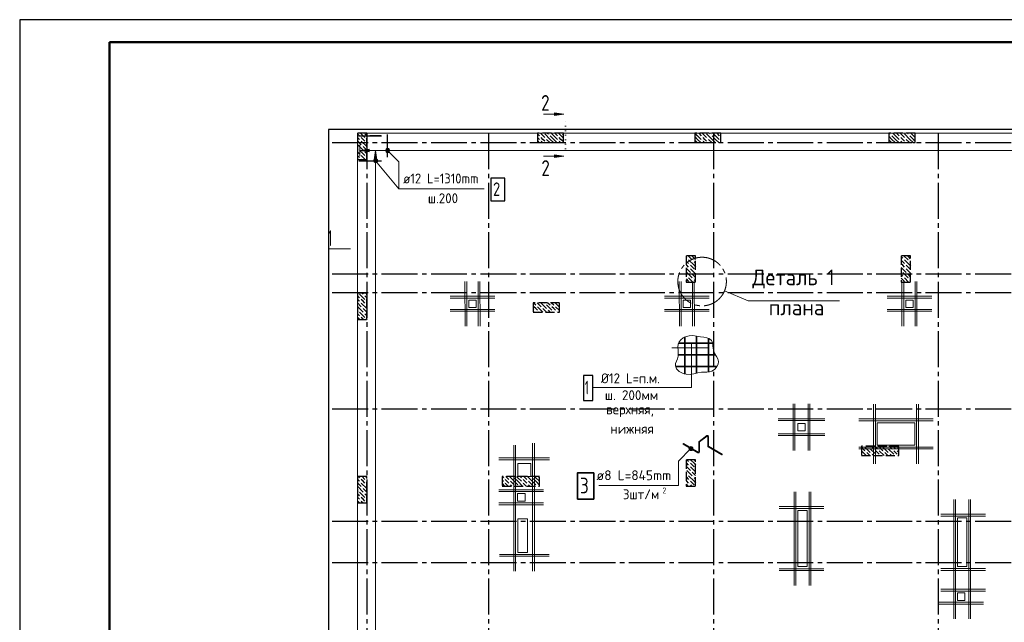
# Model space of a CAD drawing. Header units: millimetres. Extents: x 0 to 50400, y 0 to 35640.
# Tile 3 of 10: x 0 to 26276, y 19567 to 35640. Entities that reach past the tile are written whole.
import ezdxf

# ---------------------------------------------------------------- set-up
doc = ezdxf.new("R2010")
doc.units = ezdxf.units.MM
for name, pattern in [('______2', [324, 240, -84]), ('______5', [1320, 960, -120, 120, -120]), ('______9', [120, 0, -120])]:
    doc.linetypes.add(name, pattern=pattern)
for name, color, linetype, lineweight in [('Standard', 7, 'Continuous', 25), ('ЖБ Перекрытие верхний уровень_1', 7, 'Continuous', 35), ('ЖБ Пилон', 7, 'Continuous', 35), ('Общий01', 7, 'Continuous', 13), ('Общий02', 7, 'Continuous', 18), ('Позиционная метка номер позиции', 7, 'Continuous', 13), ('Тени', 7, 'Continuous', 13)]:
    doc.layers.add(name, color=color, linetype=linetype, lineweight=lineweight)
doc.layers.add('Обрамление П-обр. равн.', color=7, linetype='Continuous', lineweight=25, true_color=0x5f1e0f)
doc.layers.add('Оси', color=7, linetype='______5', true_color=0x656565)
doc.styles.add('ISOCPEUR', font='txt')

msp = doc.modelspace()

# ---------------------------------------------------------------- hatches: boundary and pattern name
at = {"layer": 'ЖБ Пилон', "linetype": 'Continuous', "lineweight": -3, "transparency": 33554687}
for points in [[(9087, 32521), (9092, 32526), (9096, 32521), (9092, 32516)], [(9087, 32425), (9092, 32430), (9096, 32425), (9092, 32421)], [(9231, 32473), (9236, 32478), (9240, 32473), (9236, 32468)], [(9231, 32377), (9236, 32382), (9240, 32377), (9236, 32372)], [(13887, 32521), (13892, 32526), (13896, 32521), (13892, 32516)], [(13887, 32425), (13892, 32430), (13896, 32425), (13892, 32421)], [(14031, 32473), (14036, 32478), (14040, 32473), (14036, 32468)], [(14031, 32377), (14036, 32382), (14040, 32377), (14036, 32372)], [(14127, 32569), (14132, 32574), (14136, 32569), (14132, 32564)], [(14367, 32521), (14372, 32526), (14376, 32521), (14372, 32516)], [(14367, 32425), (14372, 32430), (14376, 32425), (14372, 32421)], [(14511, 32473), (14515, 32478), (14515, 32469)], [(14511, 32377), (14515, 32382), (14515, 32373)], [(18207, 32521), (18212, 32526), (18216, 32521), (18212, 32516)], [(18207, 32425), (18212, 32430), (18216, 32425), (18212, 32421)], [(18351, 32473), (18356, 32478), (18360, 32473), (18356, 32468)], [(18351, 32377), (18356, 32382), (18360, 32377), (18356, 32372)], [(18447, 32569), (18452, 32574), (18456, 32569), (18452, 32564)], [(18687, 32521), (18692, 32526), (18696, 32521), (18692, 32516)], [(18687, 32425), (18692, 32430), (18696, 32425), (18692, 32421)], [(23247, 32569), (23252, 32574), (23256, 32569), (23252, 32564)], [(23487, 32521), (23492, 32526), (23496, 32521), (23492, 32516)], [(23487, 32425), (23492, 32430), (23496, 32425), (23492, 32421)], [(23631, 32473), (23636, 32478), (23640, 32473), (23636, 32468)], [(23631, 32377), (23636, 32382), (23640, 32377), (23636, 32372)], [(23727, 32569), (23732, 32574), (23736, 32569), (23732, 32564)], [(9039, 32185), (9044, 32190), (9048, 32185), (9044, 32181)], [(9135, 32281), (9140, 32286), (9144, 32281), (9140, 32276)], [(9183, 32137), (9188, 32142), (9192, 32137), (9188, 32132)], [(9087, 32041), (9092, 32046), (9096, 32041), (9092, 32036)], [(9087, 31945), (9092, 31950), (9096, 31945), (9092, 31941)], [(9231, 31993), (9236, 31998), (9240, 31993), (9236, 31988)], [(17823, 29257), (17828, 29262), (17832, 29257), (17828, 29252)], [(17967, 29209), (17972, 29214), (17976, 29209), (17972, 29204)], [(23583, 29257), (23588, 29262), (23592, 29257), (23588, 29252)], [(23727, 29209), (23732, 29214), (23736, 29209), (23732, 29204)], [(17871, 29113), (17876, 29118), (17880, 29113), (17876, 29108)], [(17871, 29017), (17876, 29022), (17880, 29017), (17876, 29012)], [(18015, 28969), (18020, 28974), (18024, 28969), (18020, 28964)], [(23535, 28921), (23540, 28926), (23544, 28921), (23540, 28916)], [(23631, 29113), (23636, 29118), (23640, 29113), (23636, 29108)], [(23631, 29017), (23636, 29022), (23640, 29017), (23636, 29012)], [(23775, 28969), (23775, 28970), (23775, 28969)], [(17823, 28777), (17828, 28782), (17832, 28777), (17828, 28772)], [(17919, 28873), (17924, 28878), (17928, 28873), (17924, 28868)], [(17967, 28729), (17972, 28734), (17976, 28729), (17972, 28724)], [(23583, 28777), (23588, 28782), (23592, 28777), (23588, 28772)], [(23679, 28873), (23684, 28878), (23688, 28873), (23684, 28868)], [(23727, 28729), (23732, 28734), (23736, 28729), (23732, 28724)], [(9045, 28342), (9044, 28341), (9042, 28342)], [(9087, 28201), (9092, 28206), (9096, 28201), (9092, 28196)], [(9183, 28297), (9188, 28302), (9192, 28297), (9188, 28292)], [(9231, 28153), (9236, 28158), (9240, 28153), (9236, 28148)], [(9039, 27865), (9044, 27870), (9048, 27865), (9044, 27861)], [(9087, 28105), (9092, 28110), (9096, 28105), (9092, 28101)], [(9135, 27961), (9140, 27966), (9144, 27961), (9140, 27956)], [(9231, 28057), (9236, 28062), (9240, 28057), (9236, 28052)], [(13743, 27865), (13748, 27870), (13752, 27865), (13748, 27861)], [(13791, 28009), (13796, 28014), (13800, 28009), (13796, 28004)], [(13839, 27865), (13844, 27870), (13848, 27865), (13844, 27861)], [(13935, 27961), (13940, 27966), (13944, 27961), (13940, 27956)], [(14031, 28057), (14036, 28062), (14040, 28057), (14036, 28052)], [(14079, 27913), (14084, 27918), (14088, 27913), (14084, 27908)], [(14175, 28009), (14180, 28014), (14184, 28009), (14180, 28004)], [(14223, 27865), (14228, 27870), (14232, 27865), (14228, 27861)], [(14271, 28009), (14276, 28014), (14280, 28009), (14276, 28004)], [(14319, 27865), (14324, 27870), (14328, 27865), (14324, 27861)], [(9087, 27721), (9092, 27726), (9096, 27721), (9092, 27716)], [(9183, 27817), (9188, 27822), (9192, 27817), (9188, 27812)], [(9231, 27673), (9236, 27678), (9240, 27673), (9236, 27668)], [(22533, 24262), (22532, 24261), (22530, 24262)], [(22671, 24217), (22676, 24222), (22680, 24217), (22676, 24212)], [(22815, 24169), (22820, 24174), (22824, 24169), (22820, 24165)], [(22911, 24169), (22916, 24174), (22920, 24169), (22916, 24165)], [(23013, 24262), (23012, 24261), (23010, 24262)], [(23151, 24217), (23156, 24222), (23160, 24217), (23156, 24212)], [(23295, 24169), (23300, 24174), (23304, 24169), (23300, 24165)], [(23391, 24169), (23396, 24174), (23400, 24169), (23396, 24165)], [(22479, 24025), (22484, 24030), (22488, 24025), (22484, 24021)], [(22575, 24121), (22580, 24126), (22584, 24121), (22580, 24116)], [(22719, 24073), (22724, 24078), (22728, 24073), (22724, 24068)], [(22863, 24025), (22868, 24030), (22872, 24025), (22868, 24021)], [(22959, 24025), (22964, 24030), (22968, 24025), (22964, 24021)], [(23055, 24121), (23060, 24126), (23064, 24121), (23060, 24116)], [(23199, 24073), (23204, 24078), (23208, 24073), (23204, 24068)], [(23343, 24025), (23348, 24030), (23352, 24025), (23348, 24021)], [(23439, 24025), (23444, 24030), (23448, 24025), (23444, 24021)], [(17871, 23833), (17876, 23838), (17880, 23833), (17876, 23828)], [(17871, 23737), (17876, 23742), (17880, 23737), (17876, 23732)], [(18015, 23689), (18020, 23694), (18024, 23689), (18020, 23685)], [(9087, 23401), (9092, 23406), (9096, 23401), (9092, 23396)], [(12927, 23401), (12932, 23406), (12936, 23401), (12932, 23396)], [(13167, 23449), (13170, 23452), (13173, 23452), (13176, 23449), (13172, 23445)], [(13407, 23401), (13412, 23406), (13416, 23401), (13412, 23396)], [(13647, 23449), (13650, 23452), (13653, 23452), (13656, 23449), (13652, 23445)], [(17823, 23497), (17828, 23502), (17832, 23497), (17828, 23492)], [(17919, 23593), (17924, 23598), (17928, 23593), (17924, 23588)], [(17967, 23449), (17972, 23454), (17976, 23449), (17972, 23445)], [(9087, 23305), (9092, 23310), (9096, 23305), (9092, 23301)], [(9135, 23161), (9140, 23166), (9144, 23161), (9140, 23156)], [(9231, 23353), (9236, 23358), (9240, 23353), (9236, 23348)], [(9231, 23257), (9236, 23262), (9240, 23257), (9236, 23252)], [(12927, 23305), (12932, 23310), (12936, 23305), (12932, 23301)], [(13071, 23353), (13076, 23358), (13080, 23353), (13076, 23348)], [(13071, 23257), (13076, 23262), (13080, 23257), (13076, 23252)], [(13215, 23209), (13220, 23214), (13224, 23209), (13220, 23205)], [(13311, 23209), (13316, 23214), (13320, 23209), (13316, 23205)], [(13407, 23305), (13412, 23310), (13416, 23305), (13412, 23301)], [(13551, 23353), (13556, 23358), (13560, 23353), (13556, 23348)], [(13551, 23257), (13556, 23262), (13560, 23257), (13556, 23252)], [(13695, 23209), (13700, 23214), (13704, 23209), (13700, 23205)], [(13791, 23209), (13796, 23214), (13800, 23209), (13796, 23205)], [(17871, 23353), (17876, 23358), (17880, 23353), (17876, 23348)], [(17871, 23257), (17876, 23262), (17880, 23257), (17876, 23252)], [(18015, 23209), (18020, 23214), (18024, 23209), (18020, 23205)], [(9039, 23065), (9044, 23070), (9048, 23065), (9044, 23061)], [(9087, 22921), (9092, 22926), (9096, 22921), (9092, 22916)], [(9183, 23017), (9188, 23022), (9192, 23017), (9188, 23012)], [(9231, 22873), (9236, 22878), (9240, 22873), (9236, 22868)], [(9087, 22825), (9092, 22830), (9096, 22825), (9092, 22821)], [(9231, 22777), (9236, 22782), (9240, 22777), (9236, 22772)]]:
    msp.add_hatch(color=7, dxfattribs=at).paths.add_polyline_path(points, flags=16)
at = {"layer": 'Общий01', "linetype": 'Continuous', "lineweight": 13, "transparency": 33554687}
for points in [[(14269, 33154), (14521, 33118), (14269, 33082)], [(14269, 32034), (14521, 31998), (14269, 31962)]]:
    msp.add_hatch(color=7, dxfattribs=at).paths.add_polyline_path(points, flags=16)
at = {"layer": 'Общий02', "linetype": 'Continuous', "lineweight": 13, "transparency": 33554687}
msp.add_hatch(color=7, dxfattribs=at).paths.add_polyline_path([(9325, 32187), (9073, 32151), (9325, 32115)])
msp.add_hatch(color=7, dxfattribs=at).paths.add_polyline_path([(9461, 31899), (9497, 32151), (9533, 31899)], flags=16)
at = {"layer": 'Позиционная метка номер позиции', "linetype": 'Continuous', "lineweight": 13, "transparency": 33554687}
for points in [[(9766, 32165), (9805, 32203), (9780, 32190)], [(9805, 32203), (9766, 32165), (9766, 32138)], [(9805, 32203), (9766, 32138), (9832, 32203)], [(9832, 32203), (9766, 32138), (9780, 32113)], [(9832, 32203), (9780, 32113), (9857, 32190)], [(9857, 32190), (9780, 32113), (9805, 32099)], [(9857, 32190), (9805, 32099), (9870, 32165)], [(9870, 32165), (9805, 32099), (9832, 32099)], [(9870, 32165), (9832, 32099), (9870, 32138)], [(9870, 32138), (9832, 32099), (9857, 32113)], [(9488, 31933), (9447, 31899), (9444, 31872)], [(9488, 31933), (9444, 31872), (9516, 31931)], [(9488, 31933), (9447, 31899), (9444, 31872)], [(9488, 31933), (9444, 31872), (9516, 31931)], [(9516, 31931), (9444, 31872), (9456, 31846)], [(9516, 31931), (9444, 31872), (9456, 31846)], [(9447, 31899), (9488, 31933), (9463, 31922)], [(9447, 31899), (9488, 31933), (9463, 31922)], [(9516, 31931), (9456, 31846), (9539, 31915)], [(9516, 31931), (9456, 31846), (9539, 31915)], [(9539, 31915), (9456, 31846), (9479, 31830)], [(9539, 31915), (9456, 31846), (9479, 31830)], [(9539, 31915), (9479, 31830), (9550, 31889)], [(9539, 31915), (9479, 31830), (9550, 31889)], [(9550, 31889), (9479, 31830), (9506, 31827)], [(9550, 31889), (9479, 31830), (9506, 31827)], [(9550, 31889), (9506, 31827), (9548, 31862)], [(9550, 31889), (9506, 31827), (9548, 31862)], [(9548, 31862), (9506, 31827), (9532, 31839)], [(9548, 31862), (9506, 31827), (9532, 31839)], [(17950, 24162), (17873, 24239), (17860, 24214)], [(17950, 24162), (17860, 24214), (17925, 24149)], [(17925, 24149), (17860, 24214), (17860, 24187)], [(17925, 24149), (17860, 24187), (17898, 24149)], [(17898, 24149), (17860, 24187), (17873, 24162)], [(17964, 24187), (17898, 24253), (17873, 24239)], [(17964, 24187), (17873, 24239), (17950, 24162)], [(17964, 24214), (17925, 24253), (17898, 24253)], [(17964, 24214), (17898, 24253), (17964, 24187)], [(17925, 24253), (17964, 24214), (17950, 24239)]]:
    msp.add_hatch(color=7, dxfattribs=at).paths.add_polyline_path(points)

# ---------------------------------------------------------------- linework, layer by layer
at = {"layer": 'Standard', "color": 7, "linetype": 'Continuous', "lineweight": 25, "transparency": 33554687}
msp.add_line((2400, 35040), (2400, 1270), dxfattribs=at)
at = {"layer": 'Standard', "color": 7, "linetype": 'Continuous', "lineweight": 18, "transparency": 33554687}
for p, q in [((18336, 24546), (18133, 24392)), ((18347, 24531), (18144, 24378)), ((18362, 24271), (18362, 24524)), ((18380, 24271), (18380, 24524)), ((18100, 24088), (17709, 24317)), ((18109, 24103), (17718, 24333)), ((18123, 24111), (18123, 24370)), ((18141, 24111), (18141, 24370)), ((18736, 24035), (18375, 24247)), ((18745, 24051), (18385, 24263))]:
    msp.add_line(p, q, dxfattribs=at)
at = {"layer": 'Standard', "color": 7, "linetype": 'Continuous', "lineweight": 25, "transparency": 33554687}
msp.add_lwpolyline([(0, 0), (50400, 0), (50400, 35640), (0, 35640), (0, 0)], close=True, dxfattribs=at)
at = {"layer": 'Standard', "color": 7, "linetype": 'Continuous', "lineweight": 50, "transparency": 33554687}
msp.add_lwpolyline([(2400, 35040), (49800, 35040), (49800, 600), (2400, 600), (2400, 35040)], close=True, dxfattribs=at)
at = {"layer": 'Standard', "color": 254, "linetype": 'Continuous', "lineweight": -3, "true_color": 0xc4c4ff, "transparency": 33554687}
msp.add_lwpolyline([(8237, 10212), (33765, 10212), (33765, 32712), (8237, 32712), (8237, 10212)], dxfattribs=at)
at = {"layer": 'Standard', "color": 7, "linetype": 'Continuous', "lineweight": 13, "transparency": 33554687}
msp.add_lwpolyline([(8830, 29527), (8576, 29527), (8246, 29527)], dxfattribs=at)
at = {"layer": 'Standard', "color": 7, "linetype": 'Continuous', "lineweight": 18, "transparency": 33554687}
for centre, radius, start, end in [((18353, 24524), 27.2, 0, 127.0922), ((18353, 24524), 9.07, 0, 127.0922), ((17714, 24325), 9.07, 59.553, 239.553), ((18150, 24370), 27.2, 127.0922, 180), ((18150, 24370), 9.07, 127.0922, 180), ((18389, 24271), 27.2, 180, 239.553), ((18389, 24271), 9.07, 180, 239.553), ((18113, 24111), 27.2, 239.553, 0), ((18113, 24111), 9.07, 239.553, 0), ((18741, 24043), 9.07, 239.553, 59.553)]:
    msp.add_arc(centre, radius, start, end, dxfattribs=at)
at = {"layer": 'ЖБ Перекрытие верхний уровень_1', "color": 7, "linetype": 'Continuous', "lineweight": 18, "transparency": 33554687}
for p, q in [((33665, 32612), (9015, 32612)), ((9015, 32612), (9015, 13862)), ((12185, 28162), (11985, 28162)), ((11985, 28162), (11985, 27962)), ((12185, 27962), (12185, 28162)), ((17904, 28162), (17704, 28162)), ((17704, 28162), (17704, 27962)), ((17904, 27962), (17904, 28162)), ((23845, 28162), (23645, 28162)), ((23645, 28162), (23645, 27962)), ((23845, 27962), (23845, 28162)), ((11985, 27962), (12185, 27962)), ((17704, 27962), (17904, 27962)), ((23645, 27962), (23845, 27962)), ((20964, 24872), (20764, 24872)), ((20764, 24872), (20764, 24672)), ((20964, 24672), (20964, 24872)), ((23885, 24892), (22885, 24892)), ((22885, 24892), (22885, 24292)), ((23885, 24292), (23885, 24892)), ((20764, 24672), (20964, 24672)), ((22885, 24292), (23885, 24292)), ((13641, 23802), (13291, 23802)), ((13291, 23802), (13291, 23452)), ((13641, 23452), (13641, 23802)), ((13291, 23452), (13641, 23452)), ((13485, 23002), (13285, 23002)), ((13285, 23002), (13285, 22802)), ((13485, 22802), (13485, 23002)), ((13285, 22802), (13485, 22802)), ((21014, 22552), (20764, 22552)), ((20764, 22552), (20764, 21052)), ((21014, 21052), (21014, 22552)), ((25275, 22352), (25025, 22352)), ((25025, 22352), (25025, 21052)), ((25275, 21052), (25275, 22352)), ((13548, 22329), (13298, 22329)), ((13298, 22329), (13298, 21429)), ((13548, 21429), (13548, 22329)), ((13298, 21429), (13548, 21429)), ((20764, 21052), (21014, 21052)), ((25025, 21052), (25275, 21052)), ((25225, 20352), (25025, 20352)), ((25025, 20352), (25025, 20152)), ((25225, 20152), (25225, 20352)), ((25025, 20152), (25225, 20152))]:
    msp.add_line(p, q, dxfattribs=at)
at = {"layer": 'ЖБ Пилон', "color": 253, "linetype": '______2', "lineweight": -3, "true_color": 0xa0a0a0, "transparency": 33554687}
for p, q in [((9265, 32612), (9015, 32612)), ((9015, 32612), (9015, 31912)), ((9265, 31912), (9265, 32612)), ((14515, 32612), (13815, 32612)), ((13815, 32612), (13815, 32362)), ((14515, 32362), (14515, 32612)), ((18715, 32612), (18015, 32612)), ((18015, 32612), (18015, 32362)), ((18715, 32362), (18715, 32612)), ((23895, 32612), (23195, 32612)), ((23195, 32612), (23195, 32362)), ((23895, 32362), (23895, 32612)), ((13815, 32362), (14515, 32362)), ((18015, 32362), (18715, 32362)), ((23195, 32362), (23895, 32362)), ((9015, 31912), (9265, 31912)), ((18035, 29342), (17785, 29342)), ((17785, 29342), (17785, 28642)), ((18035, 28642), (18035, 29342)), ((23775, 29342), (23525, 29342)), ((23525, 29342), (23525, 28642)), ((23775, 28642), (23775, 29342)), ((17785, 28642), (18035, 28642)), ((23525, 28642), (23775, 28642)), ((9265, 28342), (9015, 28342)), ((9015, 28342), (9015, 27642)), ((9265, 27642), (9265, 28342)), ((14405, 28092), (13705, 28092)), ((13705, 28092), (13705, 27842)), ((14405, 27842), (14405, 28092)), ((9015, 27642), (9265, 27642)), ((13705, 27842), (14405, 27842)), ((23465, 24262), (22465, 24262)), ((22465, 24262), (22465, 24012)), ((23465, 24012), (23465, 24262)), ((22465, 24012), (23465, 24012)), ((18035, 23902), (17785, 23902)), ((17785, 23902), (17785, 23202)), ((18035, 23202), (18035, 23902)), ((9265, 23452), (9015, 23452)), ((9015, 23452), (9015, 22752)), ((9265, 22752), (9265, 23452)), ((13875, 23452), (12875, 23452)), ((12875, 23452), (12875, 23202)), ((13875, 23202), (13875, 23452)), ((12875, 23202), (13875, 23202)), ((17785, 23202), (18035, 23202)), ((9015, 22752), (9265, 22752))]:
    msp.add_line(p, q, dxfattribs=at)
at = {"layer": 'ЖБ Пилон', "color": 253, "linetype": 'Continuous', "lineweight": -3, "true_color": 0xa0a0a0, "transparency": 33554687}
for p, q in [((9015, 32598), (9068, 32545)), ((9096, 32612), (9212, 32497)), ((9265, 32540), (9212, 32593)), ((13815, 32598), (13868, 32545)), ((13896, 32612), (14012, 32497)), ((14156, 32449), (14012, 32593)), ((14088, 32612), (14108, 32593)), ((14252, 32545), (14184, 32612)), ((14280, 32612), (14348, 32545)), ((14376, 32612), (14492, 32497)), ((14515, 32570), (14492, 32593)), ((18092, 32545), (18024, 32612)), ((18120, 32612), (18188, 32545)), ((18216, 32612), (18332, 32497)), ((18476, 32449), (18332, 32593)), ((18408, 32612), (18428, 32593)), ((18572, 32545), (18504, 32612)), ((18600, 32612), (18668, 32545)), ((18696, 32612), (18715, 32594)), ((23208, 32612), (23228, 32593)), ((23372, 32545), (23304, 32612)), ((23400, 32612), (23468, 32545)), ((23496, 32612), (23612, 32497)), ((23756, 32449), (23612, 32593)), ((23688, 32612), (23708, 32593)), ((23852, 32545), (23784, 32612)), ((23880, 32612), (23895, 32598)), ((9015, 32502), (9068, 32449)), ((9015, 32406), (9116, 32305)), ((9164, 32449), (9116, 32497)), ((9116, 32401), (9260, 32257)), ((9212, 32401), (9164, 32449)), ((9260, 32449), (9265, 32444)), ((9260, 32353), (9265, 32348)), ((13815, 32502), (13868, 32449)), ((13815, 32406), (13858, 32362)), ((13964, 32449), (13916, 32497)), ((13916, 32401), (13954, 32362)), ((14012, 32401), (13964, 32449)), ((14060, 32449), (14147, 32362)), ((14156, 32545), (14252, 32449)), ((14156, 32449), (14242, 32362)), ((14252, 32545), (14348, 32449)), ((14252, 32449), (14338, 32362)), ((14444, 32449), (14396, 32497)), ((14396, 32401), (14434, 32362)), ((14492, 32401), (14444, 32449)), ((18015, 32526), (18092, 32449)), ((18015, 32430), (18082, 32362)), ((18092, 32545), (18188, 32449)), ((18092, 32449), (18178, 32362)), ((18284, 32449), (18236, 32497)), ((18236, 32401), (18274, 32362)), ((18332, 32401), (18284, 32449)), ((18380, 32449), (18467, 32362)), ((18476, 32545), (18572, 32449)), ((18476, 32449), (18562, 32362)), ((18572, 32545), (18668, 32449)), ((18572, 32449), (18658, 32362)), ((23276, 32449), (23195, 32530)), ((23195, 32434), (23267, 32362)), ((23276, 32545), (23372, 32449)), ((23276, 32449), (23362, 32362)), ((23372, 32545), (23468, 32449)), ((23372, 32449), (23458, 32362)), ((23564, 32449), (23516, 32497)), ((23516, 32401), (23554, 32362)), ((23612, 32401), (23564, 32449)), ((23660, 32449), (23747, 32362)), ((23756, 32545), (23852, 32449)), ((23756, 32449), (23842, 32362)), ((23852, 32545), (23895, 32502)), ((23852, 32449), (23895, 32406)), ((9020, 32209), (9015, 32214)), ((9015, 32118), (9068, 32065)), ((9020, 32305), (9164, 32161)), ((9068, 32161), (9212, 32017)), ((9164, 32257), (9265, 32156)), ((9265, 32060), (9212, 32113)), ((9015, 32022), (9068, 31969)), ((9015, 31926), (9028, 31912)), ((9164, 31969), (9116, 32017)), ((9116, 31921), (9124, 31912)), ((9212, 31921), (9164, 31969)), ((9260, 31969), (9265, 31964)), ((17785, 29300), (17804, 29281)), ((17785, 29204), (17852, 29137)), ((17838, 29342), (17948, 29233)), ((17996, 29089), (17852, 29233)), ((18035, 29242), (17948, 29329)), ((17996, 29185), (18035, 29146)), ((18030, 29342), (18035, 29338)), ((23525, 29320), (23564, 29281)), ((23525, 29224), (23612, 29137)), ((23598, 29342), (23708, 29233)), ((23756, 29089), (23612, 29233)), ((23775, 29262), (23708, 29329)), ((23756, 29185), (23775, 29166)), ((17804, 29089), (17785, 29108)), ((17785, 29012), (17900, 28897)), ((17852, 29041), (17804, 29089)), ((17900, 29089), (17996, 28993)), ((17900, 28993), (18035, 28858)), ((17996, 29089), (18035, 29050)), ((23564, 29089), (23525, 29128)), ((23525, 29032), (23660, 28897)), ((23612, 29041), (23564, 29089)), ((23660, 29089), (23756, 28993)), ((23660, 28993), (23775, 28878)), ((23756, 29089), (23775, 29070)), ((17785, 28820), (17804, 28801)), ((17785, 28724), (17852, 28657)), ((17804, 28897), (17948, 28753)), ((17962, 28642), (17852, 28753)), ((18035, 28762), (17948, 28849)), ((17996, 28705), (18035, 28666)), ((23525, 28840), (23564, 28801)), ((23525, 28744), (23612, 28657)), ((23530, 28642), (23525, 28648)), ((23564, 28897), (23708, 28753)), ((23722, 28642), (23612, 28753)), ((23775, 28782), (23708, 28849)), ((23756, 28705), (23775, 28686)), ((9015, 28278), (9068, 28225)), ((9015, 28182), (9068, 28129)), ((9068, 28321), (9212, 28177)), ((9164, 28129), (9116, 28177)), ((9142, 28342), (9164, 28321)), ((9212, 28081), (9164, 28129)), ((9265, 28220), (9212, 28273)), ((9238, 28342), (9265, 28316)), ((9260, 28129), (9265, 28124)), ((9015, 28086), (9116, 27985)), ((9020, 27889), (9015, 27894)), ((9020, 27985), (9164, 27841)), ((9116, 28081), (9260, 27937)), ((9164, 27937), (9265, 27836)), ((9260, 28033), (9265, 28028)), ((13705, 27908), (13724, 27889)), ((13713, 28092), (13772, 28033)), ((13772, 27937), (13724, 27985)), ((13820, 27889), (13772, 27937)), ((13809, 28092), (13916, 27985)), ((13820, 27985), (13962, 27842)), ((13916, 28081), (14060, 27937)), ((13964, 27937), (14058, 27842)), ((14012, 28081), (14000, 28092)), ((14060, 28033), (14204, 27889)), ((14096, 28092), (14156, 28033)), ((14154, 27842), (14108, 27889)), ((14193, 28092), (14252, 28033)), ((14252, 27937), (14204, 27985)), ((14300, 27889), (14252, 27937)), ((14289, 28092), (14396, 27985)), ((14300, 27985), (14405, 27880)), ((14396, 28081), (14405, 28072)), ((9015, 27798), (9068, 27745)), ((9015, 27702), (9068, 27649)), ((9068, 27841), (9212, 27697)), ((9164, 27649), (9116, 27697)), ((9170, 27642), (9164, 27649)), ((9265, 27740), (9212, 27793)), ((9260, 27649), (9265, 27644)), ((22465, 24236), (22556, 24145)), ((22556, 24241), (22700, 24097)), ((22652, 24241), (22630, 24262)), ((22700, 24193), (22844, 24049)), ((22726, 24262), (22796, 24193)), ((22823, 24262), (22892, 24193)), ((22919, 24262), (23036, 24145)), ((23036, 24241), (23180, 24097)), ((23132, 24241), (23110, 24262)), ((23180, 24193), (23324, 24049)), ((23206, 24262), (23276, 24193)), ((23303, 24262), (23372, 24193)), ((23399, 24262), (23465, 24196)), ((22465, 24140), (22592, 24012)), ((22604, 24097), (22688, 24012)), ((22785, 24012), (22748, 24049)), ((22892, 24097), (22844, 24145)), ((22940, 24049), (22892, 24097)), ((22940, 24145), (23072, 24012)), ((23084, 24097), (23168, 24012)), ((23265, 24012), (23228, 24049)), ((23372, 24097), (23324, 24145)), ((23420, 24049), (23372, 24097)), ((23420, 24145), (23465, 24100)), ((17804, 23809), (17785, 23828)), ((17785, 23732), (17900, 23617)), ((17852, 23761), (17804, 23809)), ((17806, 23902), (17852, 23857)), ((17900, 23809), (17996, 23713)), ((17900, 23713), (18035, 23578)), ((17996, 23809), (17903, 23902)), ((17996, 23809), (18035, 23770)), ((17998, 23902), (18035, 23866)), ((9040, 23452), (9068, 23425)), ((9136, 23452), (9212, 23377)), ((9265, 23420), (9232, 23452)), ((12880, 23452), (12908, 23425)), ((12976, 23452), (13052, 23377)), ((13196, 23329), (13072, 23452)), ((13196, 23425), (13292, 23329)), ((13292, 23425), (13264, 23452)), ((13292, 23425), (13388, 23329)), ((13360, 23452), (13388, 23425)), ((13456, 23452), (13532, 23377)), ((13676, 23329), (13552, 23452)), ((13676, 23425), (13772, 23329)), ((13772, 23425), (13744, 23452)), ((13772, 23425), (13868, 23329)), ((13840, 23452), (13868, 23425)), ((17785, 23540), (17804, 23521)), ((17785, 23444), (17852, 23377)), ((17804, 23617), (17948, 23473)), ((17996, 23329), (17852, 23473)), ((18035, 23482), (17948, 23569)), ((17996, 23425), (18035, 23386)), ((9015, 23382), (9068, 23329)), ((9015, 23286), (9116, 23185)), ((9020, 23185), (9164, 23041)), ((9164, 23329), (9116, 23377)), ((9116, 23281), (9260, 23137)), ((9212, 23281), (9164, 23329)), ((9164, 23137), (9265, 23036)), ((9260, 23329), (9265, 23324)), ((9260, 23233), (9265, 23228)), ((12875, 23362), (12908, 23329)), ((12875, 23266), (12938, 23202)), ((13004, 23329), (12956, 23377)), ((12956, 23281), (13034, 23202)), ((13052, 23281), (13004, 23329)), ((13100, 23329), (13196, 23233)), ((13100, 23233), (13130, 23202)), ((13196, 23329), (13292, 23233)), ((13292, 23329), (13418, 23202)), ((13484, 23329), (13436, 23377)), ((13436, 23281), (13514, 23202)), ((13532, 23281), (13484, 23329)), ((13580, 23329), (13676, 23233)), ((13580, 23233), (13610, 23202)), ((13676, 23329), (13772, 23233)), ((13772, 23329), (13875, 23226)), ((17804, 23329), (17785, 23348)), ((17785, 23252), (17834, 23202)), ((17852, 23281), (17804, 23329)), ((17900, 23329), (17996, 23233)), ((17900, 23233), (17930, 23202)), ((17996, 23329), (18035, 23290)), ((9020, 23089), (9015, 23094)), ((9015, 22998), (9068, 22945)), ((9015, 22902), (9068, 22849)), ((9068, 23041), (9212, 22897)), ((9164, 22849), (9116, 22897)), ((9265, 22940), (9212, 22993)), ((9015, 22806), (9068, 22752)), ((9116, 22801), (9164, 22752)), ((9212, 22801), (9164, 22849)), ((9260, 22849), (9265, 22844)), ((9260, 22753), (9260, 22752))]:
    msp.add_line(p, q, dxfattribs=at)
at = {"layer": 'Обрамление П-обр. равн.', "color": 7, "linetype": 'Continuous', "lineweight": 25, "transparency": 33554687}
for p, q in [((9051, 32545), (9651, 32545)), ((9805, 32576), (9805, 31976)), ((9051, 31880), (9651, 31880))]:
    msp.add_line(p, q, dxfattribs=at)
msp.add_lwpolyline([(12572, 30809), (12944, 30809), (12944, 31409), (12572, 31409), (12572, 30809)], dxfattribs=at)
at = {"layer": 'Общий01', "color": 7, "linetype": 'Continuous', "lineweight": 13, "transparency": 33554687}
for p, q in [((14521, 33118), (13981, 33118)), ((14269, 33118), (14251, 33118)), ((14269, 33082), (14269, 33154)), ((14269, 33154), (14521, 33118)), ((14521, 33118), (14269, 33082)), ((14521, 33118), (14521, 33118)), ((14521, 33118), (14521, 33118)), ((14521, 33118), (14521, 33118)), ((14521, 31998), (13981, 31998)), ((14269, 31998), (14251, 31998)), ((14269, 31962), (14269, 32034)), ((14269, 32034), (14521, 31998)), ((14521, 31998), (14269, 31962)), ((14521, 31998), (14521, 31998)), ((14521, 31998), (14521, 31998)), ((14521, 31998), (14521, 31998))]:
    msp.add_line(p, q, dxfattribs=at)
at = {"layer": 'Общий01', "color": 7, "linetype": '______9', "lineweight": 13, "transparency": 33554687}
msp.add_line((14564, 32198), (14564, 32965), dxfattribs=at)
at = {"layer": 'Общий01', "color": 7, "linetype": 'Continuous', "lineweight": 13, "transparency": 33554687}
msp.add_lwpolyline([(18808, 28405), (19438, 28140), (21878, 28140)], dxfattribs=at)
at = {"layer": 'Общий01', "color": 7, "linetype": 'Continuous', "lineweight": 35, "transparency": 33554687}
msp.add_lwpolyline([(14884, 22852), (15318, 22852), (15318, 23552), (14884, 23552), (14884, 22852)], dxfattribs=at)
at = {"layer": 'Общий01', "color": 7, "linetype": '______5', "lineweight": 13, "transparency": 33554687}
msp.add_circle((18211, 28656), 648, dxfattribs=at)
at = {"layer": 'Общий02', "color": 251, "linetype": 'Continuous', "lineweight": 13, "true_color": 0x494949, "transparency": 33554687}
for p, q in [((9347, 32547), (9647, 32547)), ((9073, 32001), (9073, 32301)), ((9325, 32187), (9073, 32151)), ((9073, 32151), (9073, 32151)), ((9073, 32151), (9073, 32151)), ((9073, 32151), (9073, 32151)), ((9073, 32151), (9325, 32115)), ((9325, 32115), (9325, 32187)), ((9325, 32151), (9343, 32151)), ((9461, 31899), (9497, 32151)), ((9497, 32151), (9497, 32151)), ((9497, 32151), (9497, 32151)), ((9497, 32151), (9497, 32151)), ((9497, 32151), (9533, 31899)), ((9533, 31899), (9461, 31899)), ((9497, 31899), (9497, 31881))]:
    msp.add_line(p, q, dxfattribs=at)
msp.add_lwpolyline([(9497, 32151), (9497, 13962), (13425, 13962), (13425, 14544), (14145, 14544), (14145, 13962), (15865, 13962), (15865, 10773), (33262, 10773), (33262, 20200), (32863, 20200), (32863, 21031), (33074, 21031), (33074, 21861), (33074, 32151), (27195, 32151), (23595, 32151), (9073, 32151)], dxfattribs=at)
at = {"layer": 'Оси', "color": 8, "linetype": '______5', "lineweight": -3, "transparency": 33554687}
for p, q in [((9265, 32612), (9265, 8948)), ((12515, 32612), (12515, 8948)), ((18515, 32612), (18515, 8948)), ((24515, 32612), (24515, 8948)), ((8337, 32362), (36746, 32362)), ((8337, 28862), (36746, 28862)), ((8337, 28362), (36746, 28362)), ((8337, 25262), (36746, 25262)), ((8337, 22262), (36746, 22262)), ((8337, 21162), (36746, 21162))]:
    msp.add_line(p, q, dxfattribs=at)
at = {"layer": 'Позиционная метка номер позиции', "color": 7, "linetype": 'Continuous', "lineweight": 13, "transparency": 33554687}
for p, q in [((9780, 32190), (9780, 32190)), ((9780, 32113), (9780, 32113)), ((9857, 32190), (9857, 32190)), ((9857, 32113), (9857, 32113)), ((9456, 31846), (9456, 31846)), ((9456, 31846), (9456, 31846)), ((9463, 31922), (9463, 31922)), ((9463, 31922), (9463, 31922)), ((9497, 31880), (10118, 31132)), ((9532, 31839), (9532, 31839)), ((9532, 31839), (9532, 31839)), ((9539, 31915), (9539, 31915)), ((9539, 31915), (9539, 31915)), ((17399, 26889), (18379, 26889)), ((17873, 24239), (17873, 24239)), ((17950, 24239), (17950, 24239)), ((17873, 24162), (17873, 24162)), ((17950, 24162), (17950, 24162))]:
    msp.add_line(p, q, dxfattribs=at)
at = {"layer": 'Позиционная метка номер позиции', "color": 7, "linetype": 'Continuous', "lineweight": 35, "transparency": 33554687}
for p, q in [((17753, 27177), (17753, 26190)), ((18066, 27203), (18066, 26215)), ((18379, 27145), (18379, 26241)), ((17582, 27013), (18488, 27013)), ((17576, 26701), (18570, 26701)), ((17501, 26388), (18607, 26388))]:
    msp.add_line(p, q, dxfattribs=at)
at = {"layer": 'Позиционная метка номер позиции', "color": 7, "linetype": 'Continuous', "lineweight": 13, "transparency": 33554687}
for points in [[(9818, 32151), (10118, 31852), (10118, 31132)], [(9497, 31880), (10118, 31132), (12391, 31132)], [(15286, 25829), (17925, 25829), (17925, 27013)], [(17912, 24201), (17578, 23867), (17578, 23217), (15455, 23217)]]:
    msp.add_lwpolyline(points, dxfattribs=at)
at = {"layer": 'Позиционная метка номер позиции', "color": 7, "linetype": '______2', "lineweight": 13, "transparency": 33554687}
msp.add_lwpolyline([(18165, 27185), (18064, 27203), (17964, 27214), (17866, 27210), (17771, 27185), (17706, 27151), (17647, 27104), (17601, 27048), (17572, 26986), (17563, 26910), (17569, 26830), (17576, 26748), (17572, 26667), (17552, 26598), (17525, 26532), (17503, 26467), (17498, 26405), (17530, 26328), (17599, 26261), (17690, 26211), (17789, 26183), (17894, 26180), (17994, 26198), (18093, 26222), (18193, 26238), (18264, 26239), (18335, 26239), (18406, 26244), (18473, 26264), (18542, 26310), (18599, 26375), (18636, 26451), (18646, 26527), (18629, 26595), (18595, 26660), (18555, 26726), (18523, 26797), (18506, 26874), (18497, 26953), (18485, 27026), (18459, 27087), (18409, 27130), (18339, 27158), (18255, 27174), (18165, 27185)], dxfattribs=at)
at = {"layer": 'Позиционная метка номер позиции', "color": 7, "linetype": 'Continuous', "lineweight": 25, "transparency": 33554687}
msp.add_lwpolyline([(15047, 25481), (15299, 25481), (15299, 26153), (15047, 26153), (15047, 25481)], dxfattribs=at)
at = {"layer": 'Позиционная метка номер позиции', "color": 7, "linetype": 'Continuous', "lineweight": 13, "transparency": 33554687}
for centre in [(9818, 32151), (9497, 31880), (9497, 31880), (17912, 24201)]:
    msp.add_circle(centre, 54, dxfattribs=at)
at = {"layer": 'Тени', "color": 7, "linetype": 'Continuous', "lineweight": 13, "transparency": 33554687}
for p, q in [((11884, 27462), (11883, 28656)), ((11884, 27462), (11883, 28656)), ((11934, 27462), (11933, 28656)), ((11934, 27462), (11933, 28656)), ((12234, 27462), (12233, 28656)), ((12234, 27462), (12233, 28656)), ((12284, 27462), (12283, 28656)), ((12284, 27462), (12283, 28656)), ((17604, 27462), (17603, 28656)), ((17604, 27462), (17603, 28656)), ((17654, 27462), (17653, 28656)), ((17654, 27462), (17653, 28656)), ((17954, 27462), (17953, 28656)), ((17954, 27462), (17953, 28656)), ((18004, 27462), (18003, 28656)), ((18004, 27462), (18003, 28656)), ((23545, 27462), (23544, 28656)), ((23545, 27462), (23544, 28656)), ((23595, 27462), (23594, 28656)), ((23595, 27462), (23594, 28656)), ((23895, 27462), (23894, 28656)), ((23895, 27462), (23894, 28656)), ((23945, 27462), (23944, 28656)), ((23945, 27462), (23944, 28656)), ((11489, 28262), (12680, 28262)), ((11489, 28262), (12680, 28262)), ((11489, 28212), (12680, 28212)), ((11489, 28212), (12680, 28212)), ((17209, 28262), (18400, 28262)), ((17209, 28262), (18400, 28262)), ((17209, 28212), (18400, 28212)), ((17209, 28212), (18400, 28212)), ((23150, 28262), (24341, 28262)), ((23150, 28262), (24341, 28262)), ((23150, 28212), (24341, 28212)), ((23150, 28212), (24341, 28212)), ((11490, 27912), (12681, 27912)), ((11490, 27912), (12681, 27912)), ((11490, 27862), (12681, 27862)), ((11490, 27862), (12681, 27862)), ((17210, 27912), (18401, 27912)), ((17210, 27912), (18401, 27912)), ((17210, 27862), (18401, 27862)), ((17210, 27862), (18401, 27862)), ((23151, 27912), (24342, 27912)), ((23151, 27912), (24342, 27912)), ((23151, 27862), (24342, 27862)), ((23151, 27862), (24342, 27862)), ((20639, 24153), (20639, 25391)), ((20639, 24153), (20639, 25391)), ((20689, 24153), (20689, 25391)), ((20689, 24153), (20689, 25391)), ((21039, 24153), (21039, 25391)), ((21039, 24153), (21039, 25391)), ((21089, 24153), (21089, 25391)), ((21089, 24153), (21089, 25391)), ((22786, 23798), (22786, 25386)), ((22786, 23798), (22786, 25386)), ((22836, 23798), (22836, 25386)), ((22836, 23798), (22836, 25386)), ((23934, 23798), (23934, 25386)), ((23934, 23798), (23934, 25386)), ((23984, 23798), (23984, 25386)), ((23984, 23798), (23984, 25386)), ((20245, 24997), (21483, 24997)), ((20245, 24997), (21483, 24997)), ((22392, 24992), (24379, 24992)), ((22392, 24992), (24379, 24992)), ((20245, 24947), (21483, 24947)), ((20245, 24947), (21483, 24947)), ((22392, 24942), (24379, 24942)), ((22392, 24942), (24379, 24942)), ((20245, 24597), (21483, 24597)), ((20245, 24597), (21483, 24597)), ((20245, 24547), (21483, 24547)), ((20245, 24547), (21483, 24547)), ((13185, 20935), (13185, 24296)), ((13185, 20935), (13185, 24296)), ((13235, 20935), (13235, 24296)), ((13235, 20935), (13235, 24296)), ((13685, 20935), (13685, 24346)), ((13685, 20935), (13685, 24346)), ((13735, 20935), (13735, 24346)), ((13735, 20935), (13735, 24346)), ((22392, 24242), (24379, 24242)), ((22392, 24242), (24379, 24242)), ((22392, 24192), (24379, 24192)), ((22392, 24192), (24379, 24192)), ((12791, 23952), (14135, 23952)), ((12791, 23952), (14135, 23952)), ((12791, 23902), (14135, 23902)), ((12791, 23902), (14135, 23902)), ((12791, 23102), (13979, 23102)), ((12791, 23102), (13979, 23102)), ((12791, 23052), (13979, 23052)), ((12791, 23052), (13979, 23052)), ((20665, 20552), (20665, 23046)), ((20665, 20552), (20665, 23046)), ((20715, 20552), (20715, 23046)), ((20715, 20552), (20715, 23046)), ((21065, 20552), (21065, 23046)), ((21065, 20552), (21065, 23046)), ((21115, 20552), (21115, 23046)), ((21115, 20552), (21115, 23046)), ((12791, 22752), (13979, 22752)), ((12791, 22752), (13979, 22752)), ((12791, 22702), (13979, 22702)), ((12791, 22702), (13979, 22702)), ((20271, 22652), (21462, 22652)), ((20271, 22652), (21462, 22652)), ((20271, 22602), (21462, 22602)), ((20271, 22602), (21462, 22602)), ((24925, 19658), (24925, 22846)), ((24925, 19658), (24925, 22846)), ((24975, 19658), (24975, 22846)), ((24975, 19658), (24975, 22846)), ((25325, 19658), (25325, 22846)), ((25325, 19658), (25325, 22846)), ((25375, 19658), (25375, 22846)), ((25375, 19658), (25375, 22846)), ((24581, 22452), (25772, 22452)), ((24581, 22452), (25772, 22452)), ((24581, 22402), (25772, 22402)), ((24581, 22402), (25772, 22402)), ((12804, 21379), (14129, 21379)), ((12804, 21379), (14129, 21379)), ((12804, 21329), (14129, 21329)), ((12804, 21329), (14129, 21329)), ((20271, 20996), (21462, 20996)), ((20271, 20996), (21462, 20996)), ((20271, 20946), (21462, 20946)), ((20271, 20946), (21462, 20946)), ((24581, 21002), (25772, 21002)), ((24581, 21002), (25772, 21002)), ((24581, 20952), (25772, 20952)), ((24581, 20952), (25772, 20952)), ((24581, 20452), (25772, 20452)), ((24581, 20452), (25772, 20452)), ((24581, 20402), (25772, 20402)), ((24581, 20402), (25772, 20402)), ((24531, 20102), (25722, 20102)), ((24531, 20102), (25722, 20102)), ((24531, 20052), (25722, 20052)), ((24531, 20052), (25722, 20052))]:
    msp.add_line(p, q, dxfattribs=at)

# ---------------------------------------------------------------- texts
at = {"layer": 'Обрамление П-обр. равн.', "color": 7, "linetype": 'Continuous', "lineweight": 13, "transparency": 33554687, "attachment_point": 7, "style": 'ISOCPEUR'}
for s, insert, char_height, width in [('\\W0.92;ø12 L=1310mm ', (10233, 31273), 264, 2469.89), ('\\W0.78;2', (12632, 30941), 360, 391.7), ('\\W0.95;ш.200 ', (10893, 30745), 264, 1154.56)]:
    msp.add_mtext(s, dxfattribs=dict(at, insert=insert, char_height=char_height, width=width))
at = {"layer": 'Общий01', "color": 7, "linetype": 'Continuous', "lineweight": 35, "transparency": 33554687, "char_height": 420, "attachment_point": 7, "style": 'ISOCPEUR'}
for s, insert, width in [('\\W0.78;2', (13916, 33210), 456.98), ('\\W0.78;2', (13923, 31472), 456.98), ('\\W0.56;1', (8224, 29603), 326.67), ('\\W0.94;Деталь 1', (19549, 28470), 2631.44), ('\\W0.95;плана', (19990, 27756), 1752.09), ('\\W0.78;3', (14954, 23006), 456.97)]:
    msp.add_mtext(s, dxfattribs=dict(at, insert=insert, width=width))
at = {"layer": 'Позиционная метка номер позиции', "color": 7, "linetype": 'Continuous', "lineweight": 25, "transparency": 33554687, "attachment_point": 7, "style": 'ISOCPEUR'}
for s, insert, char_height, width in [('\\W0.94;Ø12 L=п.м.', (15511, 25942), 264, 1786.43), ('\\W0.56;1', (15083, 25649), 360, 280.01), ('\\W0.96;ш. 200мм', (15616, 25493), 264, 1578.57), ('\\W0.96;верхняя,', (15649, 25044), 264, 1511.95), ('\\W0.96;нижняя', (15761, 24596), 264, 1287), ('\\W0.95;3шт/м', (16097, 22850), 264, 1181.16), ('\\W0.78;2', (17153, 23004), 158.4, 172.35)]:
    msp.add_mtext(s, dxfattribs=dict(at, insert=insert, char_height=char_height, width=width))
at = {"layer": 'Позиционная метка номер позиции', "color": 7, "linetype": 'Continuous', "lineweight": 13, "transparency": 33554687, "insert": (15393, 23358), "char_height": 264, "width": 2292.73, "attachment_point": 7, "style": 'ISOCPEUR'}
msp.add_mtext('\\W0.98;ø8 L=845mm ', dxfattribs=at)

doc.saveas('drawing.dxf')
